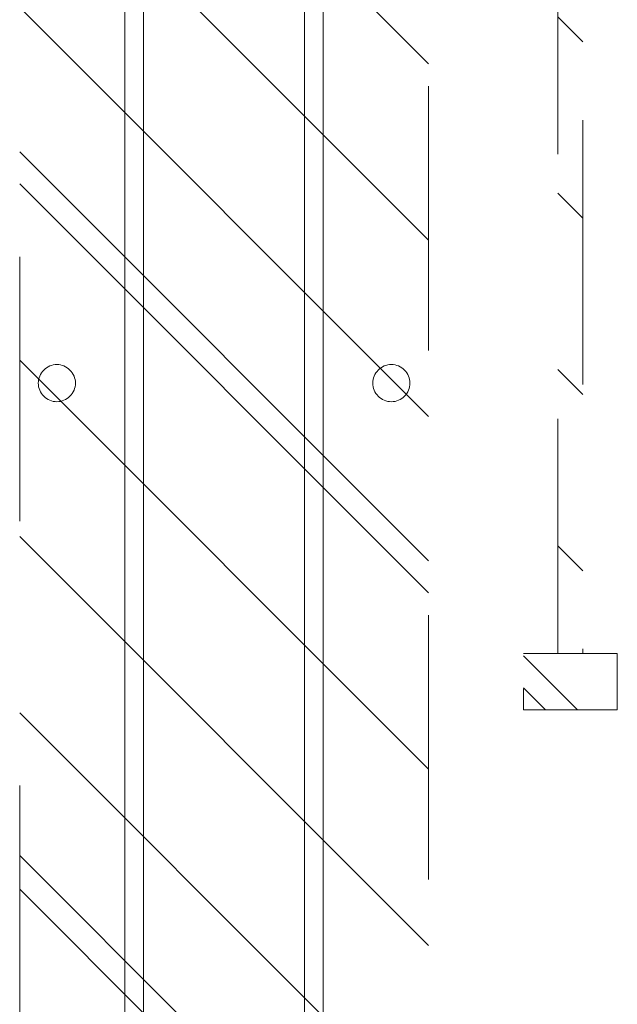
# Model space of a CAD drawing. Header units: inches. Extents: x -416 to -272, y -73 to 47.
# Tile 171 of 206: x -338.46 to -335.45, y 7.68 to 12.64. Entities that reach past the tile are written whole.
import ezdxf

# ---------------------------------------------------------------- set-up
doc = ezdxf.new("R2010")
doc.units = ezdxf.units.IN
doc.header["$LTSCALE"] = 32
doc.header["$MEASUREMENT"] = 0
doc.linetypes.add('Dash Style-1', pattern=[0.083328, 0.041656, -0.041672])
for name, color, linetype, lineweight in [('DashLine', 7, 'Continuous', 13), ('DashLineFill', 7, 'Dash Style-1', 13), ('Drawing', 7, 'Continuous', 18), ('None', 7, 'Continuous', 18), ('SolidLine', 7, 'Continuous', 15)]:
    doc.layers.add(name, color=color, linetype=linetype, lineweight=lineweight)
pattern_1 = [(45, (0, 0), (-1.61302, 1.93572), []), (45, (-1.0608, 1.0608), (-0.472346, 0.416761), [])]

# ---------------------------------------------------------------- blocks, each defined once
blk = doc.blocks.new('Group-10')
at = {"layer": 'DashLineFill', "linetype": 'Continuous', "lineweight": 13}
h = blk.add_hatch(dxfattribs=at)
h.set_pattern_fill('Steel', color=253, style=0, pattern_type=2)
h.set_pattern_definition(pattern_1)
h.paths.add_polyline_path([(2.9961, -7.5), (2.9961, -5.4378), (44.9961, -5.4378), (44.9961, -7.5)])
at = {"layer": 'DashLine', "flags": 128}
for points in [[(2.9961, -6.0626), (2.9961, -5.9689), (44.9961, -5.9689), (44.9961, -6.0626)], [(2.9961, -6.9689), (2.9961, -6.8752), (44.9961, -6.8752), (44.9961, -6.9689)]]:
    blk.add_lwpolyline(points, close=True, dxfattribs=at)
at = {"layer": 'DashLineFill', "flags": 128}
blk.add_lwpolyline([(2.9961, -7.5), (2.9961, -5.4378), (44.9961, -5.4378), (44.9961, -7.5)], close=True, dxfattribs=at)
at = {"layer": 'SolidLine', "flags": 128}
for points in [[(12.2016, -5.6252, -0.414214), (12.2953, -5.5315, -0.414214), (12.389, -5.6252, -0.414214), (12.2953, -5.7189, -0.414214)], [(12.2016, -7.3126, -0.414214), (12.2953, -7.2189, -0.414214), (12.389, -7.3126, -0.414214), (12.2953, -7.4063, -0.414214)]]:
    blk.add_lwpolyline(points, format="xyb", close=True, dxfattribs=at)
blk = doc.blocks.new('Group-13')
at = {"layer": 'None'}
blk.add_blockref('Group-10', (0, 0), dxfattribs=at)
blk = doc.blocks.new('Group-14')
at = {"layer": 'None'}
blk.add_blockref('Group-13', (0, 0), dxfattribs=at)
blk = doc.blocks.new('SL Leg Credenza (2D)-2')
at = {"layer": 'None'}
blk.add_blockref('Group-14', (0, 0), dxfattribs=at)
at = {"layer": 'Drawing', "color": 0, "flags": 1}
for tag in ['Tag', 'Catalog', 'Option1', 'Option2', 'Option3', 'Option4', 'Option5', 'Option6', 'Option7', 'Option8', 'Option9', 'Option10', 'Option11', 'Option12', 'Custom', 'FinishGroup', 'Discount', 'Item2', 'Item3', 'Item6', 'Item8', 'Item9', 'Item10', 'Item12', 'Item13', 'Item16', 'Item18', 'Item19', 'Item20', 'Item21', 'Item22', 'Item23', 'Item24', 'Item25', 'Item1', 'Item4', 'Item5', 'Item7', 'Item11', 'Item14', 'Item15', 'Item17']:
    blk.add_attdef(tag, (-12.8741, 13.4932), '', height=0.00709, dxfattribs=at)
blk = doc.blocks.new('TiMotion_Handset (2D)')
at = {"layer": 'DashLineFill', "linetype": 'Continuous', "lineweight": 13}
h = blk.add_hatch(dxfattribs=at)
h.set_pattern_fill('Steel', color=253, style=0, pattern_type=2)
h.set_pattern_definition(pattern_1)
h.paths.add_polyline_path([(-7.06, 1.1934), (-7.06, 0.721), (-7.3435, 0.721), (-7.3435, 1.1934)])
h = blk.add_hatch(dxfattribs=at)
h.set_pattern_fill('Steel', color=253, style=0, pattern_type=2)
h.set_pattern_definition(pattern_1)
h.paths.add_polyline_path([(-1.8298, 1.0202), (-1.8298, 0.8942), (-7.06, 0.8942), (-7.06, 1.0202)])
at = {"layer": 'DashLineFill', "flags": 128}
for points in [[(-7.06, 1.1934), (-7.06, 0.721), (-7.3435, 0.721), (-7.3435, 1.1934)], [(-1.8298, 1.0202), (-1.8298, 0.8942), (-7.06, 0.8942), (-7.06, 1.0202)]]:
    blk.add_lwpolyline(points, close=True, dxfattribs=at)
blk = doc.blocks.new('Group-107')
at = {"layer": 'None', "color": 7, "rotation": 270}
blk.add_blockref('TiMotion_Handset (2D)', (62.9921, -30), dxfattribs=at)
blk = doc.blocks.new('SL Credenza Desk (2D)-3')
at = {"layer": 'None'}
blk.add_blockref('Group-107', (0, 0), dxfattribs=at)
at = {"layer": 'Drawing', "color": 0, "flags": 1}
for tag in ['Tag', 'Catalog', 'Option1', 'Option2', 'Option3', 'Option4', 'Option5', 'Option6', 'Option7', 'Option8', 'Option9', 'Option10', 'Option11', 'Option12', 'Custom', 'FinishGroup', 'Discount', 'Item2', 'Item3', 'Item6', 'Item9', 'Item10', 'Item12', 'Item13', 'Item16', 'Item19', 'Item20', 'Item21', 'Item22', 'Item23', 'Item24', 'Item25', 'Item8', 'Item18', 'Item1', 'Item4', 'Item5', 'Item7', 'Item11', 'Item14', 'Item15', 'Item17']:
    blk.add_attdef(tag, (15.7192, 1.4853), '', height=0.00709, dxfattribs=at)
blk = doc.blocks.new('Group-108')
at = {"layer": 'Drawing', "rotation": 180}
blk.add_blockref('SL Credenza Desk (2D)-3', (87.727, 1.4853), dxfattribs=at)
at = {"layer": 'Drawing', "color": 0, "flags": 1}
for tag in ['Tag', 'Catalog', 'Option1', 'Option2', 'Option3', 'Option4', 'Option5', 'Option6', 'Option7', 'Option8', 'Option9', 'Option10', 'Option11', 'Option12', 'Custom', 'FinishGroup', 'Discount', 'Item2', 'Item3', 'Item6', 'Item9', 'Item10', 'Item12', 'Item13', 'Item16', 'Item19', 'Item20', 'Item21', 'Item22', 'Item23', 'Item24', 'Item25', 'Item8', 'Item18', 'Item1', 'Item4', 'Item5', 'Item7', 'Item11', 'Item14', 'Item15', 'Item17']:
    blk.add_attdef(tag, (15.7192, 1.4853), '', height=0.00709, dxfattribs=at)

msp = doc.modelspace()

# ---------------------------------------------------------------- block references
at = {"layer": 'Drawing', "rotation": 90}
msp.add_blockref('SL Leg Credenza (2D)-2', (-343.8976, -1.4843), dxfattribs=at)

# ---------------------------------------------------------------- next in the draw order: block references
at = {"layer": 'Drawing', "color": 7}
msp.add_blockref('Group-108', (-359.4593, -14.9775), dxfattribs=at)

doc.saveas('drawing.dxf')
